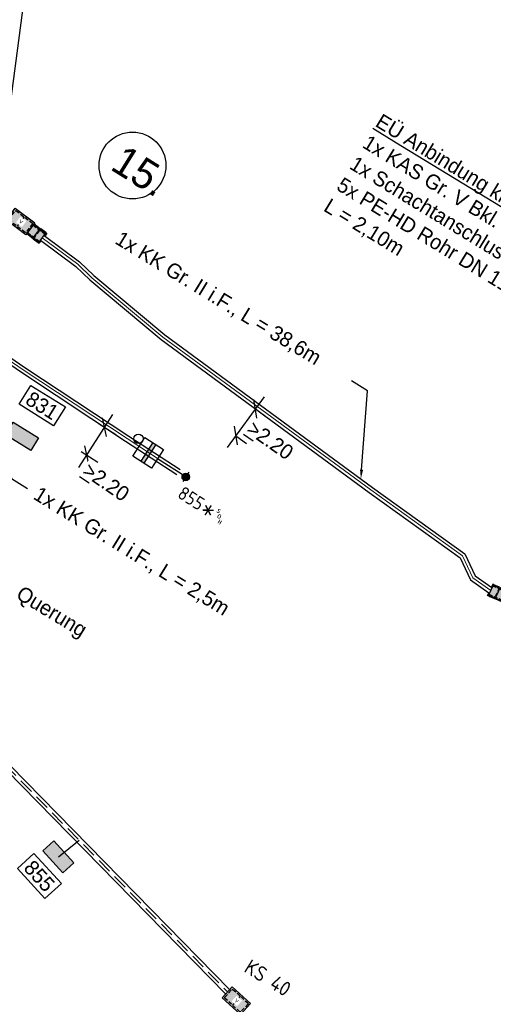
# Model space of a CAD drawing. Header units: metres. Extents: x 4433364 to 4435009, y 5475137 to 5475997.
# Tile 21 of 48: x 4434291 to 4434323, y 5475358 to 5475424. Entities that reach past the tile are written whole.
import ezdxf
from ezdxf import colors
from ezdxf.entities.mleader import LeaderData, LeaderLine
from ezdxf.enums import TextEntityAlignment as Align
from ezdxf.math import Vec2, Vec3

# ---------------------------------------------------------------- set-up
doc = ezdxf.new("R2010")
doc.units = ezdxf.units.M
doc.header["$PDMODE"] = 64
doc.linetypes.add('STRICHLINIE', pattern=[0.75, 0.5, -0.25])
doc.layers.add('GTU_A_Hilfslayer', color=3, linetype='Continuous', plot=False)
doc.layers.add('GTU_Hilfslayer', color=3, linetype='Continuous', plot=False)
for name, color, linetype in [('GTU_Bestand', 253, 'Continuous'), ('GTU_P', 1, 'Continuous'), ('GTU_P_Bemaßung', 1, 'Continuous'), ('GTU_P_Dritter', 191, 'Continuous'), ('GTU_P_Schachtbenutzung', 18, 'STRICHLINIE'), ('GTU_Planung', 1, 'Continuous'), ('GTU_Weichen_Nr.', 191, 'Continuous')]:
    doc.layers.add(name, color=color, linetype=linetype)
doc.styles.add('K_Isocp', font='k_isocp.SHX')
doc.styles.add('PROVI', font='PROVI.SHX')
doc.styles.add('R1', font='ISO8.SHX', dxfattribs={"oblique": 15, "height": 1.8})
doc.styles.add('S1', font='iso8', dxfattribs={"height": 1.8})
doc.styles.get("Standard").update_dxf_attribs({"font": 'PROVI.SHX'})
doc.styles.add('US', font='PROVI.SHX', dxfattribs={"oblique": 45, "height": 1.3})
doc.dimstyles.new('1zu500', dxfattribs={"dimscale": 5, "dimtxt": 0.2, "dimasz": 0.18, "dimexe": 0.18, "dimexo": 0.02, "dimgap": 0.09, "dimtad": 0, "dimtih": 1, "dimtoh": 1, "dimzin": 4, "dimdsep": 46, "dimtxsty": 'PROVI', "dimblk1": 'OBLIQUE', "dimblk2": 'OBLIQUE', "dimsah": 1, "dimcen": 0.3, "dimdle": 0.2, "dimclrd": 256, "dimclre": 256, "dimclrt": 256, "dimadec": 0, "dimazin": 0, "dimtfac": 1, "dimtdec": 4, "dimtofl": 0, "dimtmove": 2, "dimatfit": 3, "dimldrblk": 'NONE', "dimfxl": 0.4, "dimfxlon": 1, "dimtfill": 1, "dimtfillclr": 256, "dimtolj": 1, "dimtzin": 0, "dimlwd": -1, "dimlwe": -1, "dimarcsym": 0})

# ---------------------------------------------------------------- blocks, each defined once
blk = doc.blocks.new('A$C68AC68B6')
at = {"layer": 'GTU_P_Dritter', "linetype": 'STRICHLINIE', "ltscale": 2, "transparency": 33554687}
blk.add_hatch(color=256, dxfattribs=at).paths.add_polyline_path([(2.081, 0.669), (0.744, 2.156), (0, 1.487), (1.337, 0)])
at = {"layer": 'GTU_P_Dritter', "linetype": 'Continuous', "ltscale": 2}
blk.add_lwpolyline([(0.744, 2.156), (2.081, 0.669), (1.337, 0), (0, 1.487)], close=True, dxfattribs=at)
blk = doc.blocks.new('GTU_LP_KTB_KAS Gr V Draufsicht')
at = {"true_color": 0xffffff}
blk.add_hatch(color=7, dxfattribs=at).paths.add_polyline_path([(0.825, 1), (-0.825, 1), (-0.825, 0), (0.825, 0)])
blk.add_line((0, 0.9), (0, 0.1))
blk.add_lwpolyline([(-0.825, 1), (0.825, 1), (0.825, 0), (-0.825, 0)], close=True)
at = {"linetype": 'STRICHLINIE', "ltscale": 0.5}
blk.add_lwpolyline([(0.675, 0.1), (-0.675, 0.1), (-0.725, 0.15), (-0.725, 0.85), (-0.675, 0.9), (0.675, 0.9), (0.725, 0.85), (0.725, 0.15)], close=True, dxfattribs=at)
at = {"insert": (-0.085, 0.632), "char_height": 0.25, "attachment_point": 1, "style": 'PROVI', "bg_fill": 3, "box_fill_scale": 1.5, "bg_fill_color": 1, "bg_fill_transparency": 0}
blk.add_mtext('V', dxfattribs=at)
blk = doc.blocks.new('S0GD03_0')
for p, q in [((0, -0.75), (0, 0.75)), ((0, 0), (4.5, 0))]:
    blk.add_line(p, q)
at = {"style": 'US', "oblique": 45}
for flags, p in [(3, (0, 3.14)), (1, (0, 1))]:
    blk.add_attdef('0000ID01', text='', height=1.6, dxfattribs=dict(at, flags=flags)).set_placement(p, align=Align.CENTER)
at = {"style": 'S1'}
blk.add_attdef('PNR', text='', height=1.8, dxfattribs=at).set_placement((-1.5, 0), align=Align.MIDDLE_RIGHT)
at = {"style": 'R1', "oblique": 15}
blk.add_attdef('PKM', text='', height=1.8, rotation=90, dxfattribs=at).set_placement((0, -2.5), align=Align.MIDDLE_RIGHT)
blk = doc.blocks.new('S0GD1B_0')
for p, q in [((0, 1.5), (3, 1.5)), ((0, -1.5), (0, 1.5)), ((1.25, -1.5), (1.25, 1.5)), ((1.75, -1.5), (1.75, 1.5)), ((3, 1.5), (3, -1.5)), ((3, -1.5), (0, -1.5))]:
    blk.add_line(p, q)
blk.add_solid([(1.25, -1.5), (1.75, -1.5), (1.25, 1.5), (1.75, 1.5)])
at = {"style": 'US', "oblique": 45}
for flags, p in [(3, (0, 8.99)), (1, (0, 6.89))]:
    blk.add_attdef('0000ID01', text='', height=1.6, dxfattribs=dict(at, flags=flags)).set_placement(p, align=Align.CENTER)
at = {"style": 'US', "oblique": 45, "flags": 1}
for tag, p in [('0KM', (5.94, -3.37)), ('0NR', (5.94, -5.37)), ('0TYP', (5.94, -7.37)), ('0STE', (5.94, -9.45)), ('0ZGO2', (5.75, -12.21)), ('0ZGO3', (5.75, -14.21)), ('0HOE', (5.75, -16.35)), ('0ENT', (5.75, -18.35)), ('0FUN', (5.62, -20.69)), ('0POS', (5.62, -22.69)), ('0KE', (5.62, -24.85)), ('0LBK', (5.62, -26.85))]:
    blk.add_attdef(tag, p, '', height=1.6, dxfattribs=at)
blk = doc.blocks.new('S0GD1D_0')
blk.add_circle((0, 0), 0.625)
at = {"style": 'US', "oblique": 45}
for flags, p in [(3, (0, 8.99)), (1, (0, 6.89))]:
    blk.add_attdef('0000ID01', text='', height=1.6, dxfattribs=dict(at, flags=flags)).set_placement(p, align=Align.CENTER)
at = {"style": 'US', "oblique": 45, "flags": 1}
blk.add_attdef('0TYP', (6, -3.64), '', height=1.6, dxfattribs=at)
blk = doc.blocks.new('KREISG-10')
h = blk.add_hatch(color=256)
edge = h.paths.add_edge_path()
edge.add_arc((0, 0), 0.5, 0, 360)
blk.add_circle((0, 0), 0.5)
blk = doc.blocks.new('GTU_LP_KTB_Schachtanschlussbausatz Typ II links')
at = {"true_color": 0xffffff}
blk.add_hatch(color=7, dxfattribs=at).paths.add_polyline_path([(-1.051, 0.202), (-1.003, 0.202), (-1.003, -0.201), (-1.052, -0.201), (-1.052, -0.419), (0, -0.419), (0, 0.419), (-1.051, 0.419)])
for p, q in [((-0.557, 0.358), (-1.003, 0.358)), ((-0.971, 0.371), (-0.971, 0.358)), ((-0.5, 0.358), (0, 0.358)), ((-0.971, -0.369), (-0.971, -0.357)), ((-0.5, -0.357), (0, -0.357))]:
    blk.add_line(p, q)
at = {"linetype": 'STRICHLINIE', "ltscale": 0.5}
for p, q in [((0, 0.309), (-1.003, 0.309)), ((-0.557, 0.358), (-0.557, -0.357)), ((0, -0.309), (-1.003, -0.309))]:
    blk.add_line(p, q, dxfattribs=at)
for points in [[(-0.971, 0.419), (-1.051, 0.419), (-1.051, 0.202), (-1.003, 0.202)], [(-0.557, 0.419), (-0.971, 0.419), (-0.971, 0.371), (-1.003, 0.371), (-1.003, -0.369), (-0.971, -0.369), (-0.971, -0.419), (-0.558, -0.419)], [(0, -0.419), (-0.496, -0.419), (-0.557, -0.419), (-0.557, -0.357), (-0.5, -0.357), (-0.5, 0.358), (-0.557, 0.358), (-0.557, 0.419), (0, 0.419), (0, -0.419)], [(-0.971, -0.419), (-1.052, -0.419), (-1.052, -0.201), (-1.003, -0.201)], [(-0.558, -0.357), (-1.003, -0.357)]]:
    blk.add_lwpolyline(points)
blk = doc.blocks.new('_OBLIQUE')
at = {"color": 0, "linetype": 'ByBlock'}
blk.add_line((-0.5, -0.5), (0.5, 0.5), dxfattribs=at)
blk = doc.blocks.new('*D200')
at = {"layer": 'Defpoints', "color": 0}
for p in [(4434296.379, 5475397.173), (4434295.165, 5475395.297)]:
    blk.add_point(p, dxfattribs=at)
at = {"layer": 'GTU_P_Bemaßung', "linetype": 'Continuous'}
for p, q in [((4434297.361, 5475397.729), (4434295.059, 5475394.174)), ((4434296.463, 5475397.119), (4434297.573, 5475396.401)), ((4434295.248, 5475395.243), (4434296.358, 5475394.525))]:
    blk.add_line(p, q, dxfattribs=at)
at = {"layer": 'GTU_P_Bemaßung', "xscale": 0.8999999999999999, "yscale": 0.8999999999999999, "zscale": 0.8999999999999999}
for p, rotation in [((4434296.817, 5475396.89), 57.07811291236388), ((4434295.603, 5475395.014), 237.0781129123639)]:
    blk.add_blockref('_OBLIQUE', p, dxfattribs=dict(at, rotation=rotation))
at = {"layer": 'GTU_P_Bemaßung', "insert": (4434296.922, 5475393.193), "char_height": 1, "attachment_point": 5, "rotation": 325.64136, "style": 'PROVI', "bg_fill": 3, "box_fill_scale": 1.1, "bg_fill_color": 256, "bg_fill_true_color": 13158600, "bg_fill_transparency": 0}
blk.add_mtext('\\A1;{\\L\\A1;>}\\A1;2.20', dxfattribs=at)
at = {"layer": 'Defpoints', "color": 0}
blk.add_point((4434295.603, 5475395.014), dxfattribs=at)
blk = doc.blocks.new('_None')
blk = doc.blocks.new('*D222')
at = {"layer": 'Defpoints', "color": 0}
for p in [(4434306.958, 5475398.122), (4434305.644, 5475396.323), (4434305.644, 5475396.323)]:
    blk.add_point(p, dxfattribs=at)
at = {"layer": 'GTU_P_Bemaßung', "linetype": 'Continuous'}
for p, q in [((4434307.548, 5475398.93), (4434305.054, 5475395.515)), ((4434307.039, 5475398.063), (4434307.685, 5475397.591)), ((4434305.725, 5475396.264), (4434306.371, 5475395.792))]:
    blk.add_line(p, q, dxfattribs=at)
at = {"layer": 'GTU_P_Bemaßung', "xscale": 0.8999999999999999, "yscale": 0.8999999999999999, "zscale": 0.8999999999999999}
for p, rotation in [((4434306.958, 5475398.122), 53.85506954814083), ((4434305.644, 5475396.323), 233.8550695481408)]:
    blk.add_blockref('_OBLIQUE', p, dxfattribs=dict(at, rotation=rotation))
at = {"layer": 'GTU_P_Bemaßung', "insert": (4434307.955, 5475396.003), "char_height": 1, "attachment_point": 5, "rotation": 325, "style": 'PROVI', "bg_fill": 3, "box_fill_scale": 1.1, "bg_fill_color": 256, "bg_fill_true_color": 13158600, "bg_fill_transparency": 0}
blk.add_mtext('\\A1;{\\L\\A1;>}\\A1;2.20', dxfattribs=at)

msp = doc.modelspace()

# ---------------------------------------------------------------- hatches: boundary and pattern name
at = {"layer": 'GTU_P_Dritter', "linetype": 'STRICHLINIE', "ltscale": 2, "transparency": 33554687}
msp.add_hatch(color=256, dxfattribs=at).paths.add_polyline_path([(4434294.758, 5475367.576), (4434293.421, 5475369.064), (4434292.678, 5475368.395), (4434294.015, 5475366.908)])

# ---------------------------------------------------------------- linework, layer by layer
at = {"layer": 'GTU_Bestand', "ltscale": 2}
for points in [[(4434239.177, 5475423.543), (4434255.38, 5475409.39), (4434304.972, 5475358.754)], [(4434239.44, 5475423.844), (4434255.655, 5475409.681), (4434305.236, 5475359.056)]]:
    msp.add_lwpolyline(points, dxfattribs=at)
at = {"layer": 'GTU_P_Dritter', "linetype": 'Continuous', "ltscale": 2}
msp.add_lwpolyline([(4434293.421, 5475369.064), (4434294.758, 5475367.576), (4434294.015, 5475366.908), (4434292.678, 5475368.395)], close=True, dxfattribs=at)
msp.add_lwpolyline([(4434293.718, 5475367.986), (4434295.106, 5475369.113)], dxfattribs=at)
at = {"layer": 'GTU_P_Schachtbenutzung', "ltscale": 2}
msp.add_lwpolyline([(4434239.309, 5475423.693), (4434255.518, 5475409.536), (4434305.094, 5475358.915)], dxfattribs=at)

# ---------------------------------------------------------------- block references
at = {"layer": 'GTU_P_Dritter', "linetype": 'Continuous', "ltscale": 2, "rotation": 16.44512940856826}
msp.add_blockref('A$C68AC68B6', (4434290.576, 5475394.939), dxfattribs=at)
at = {"layer": 'GTU_P_Dritter', "yscale": 0.5000000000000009, "zscale": 0.5}
for name, p, xscale, rotation in [('S0GD1D_0', (4434299.099, 5475396.104), 0.5000000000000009, 147.4229995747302), ('S0GD1B_0', (4434300.39, 5475394.76), 0.5000000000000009, 147.4229995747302), ('KREISG-10', (4434302.279, 5475393.535), 0.5000000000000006, 332.9690989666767)]:
    msp.add_blockref(name, p, dxfattribs=dict(at, xscale=xscale, rotation=rotation))
at = {"layer": 'GTU_P_Dritter'}
ref = msp.add_blockref('S0GD03_0', (4434302.286, 5475393.548), dxfattribs=dict(at, xscale=0.5000000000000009, yscale=0.5000000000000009, zscale=0.5, rotation=147.4229995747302))
ref.add_attrib('PNR', '855∗␁', dxfattribs={"height": 0.9, "rotation": 327.423, "style": 'S1'}).set_placement((4434301.895, 5475392.583), align=Align.MIDDLE_LEFT)
at = {"layer": 'GTU_Planung', "rotation": 336.3357700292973}
msp.add_blockref('GTU_LP_KTB_Schachtanschlussbausatz Typ II links', (4434323.71, 5475385.517), dxfattribs=at)

# ---------------------------------------------------------------- texts
at = {"layer": 'GTU_Hilfslayer', "insert": (4434308.062, 5475360.272), "char_height": 1, "width": 4.55305, "attachment_point": 2, "rotation": 328.02, "bg_fill": 3, "box_fill_scale": 1, "bg_fill_color": 256, "bg_fill_true_color": 13158600, "bg_fill_transparency": 0}
msp.add_mtext('\\Fiso8|c0;KS 40', dxfattribs=at)

# ---------------------------------------------------------------- next in the draw order: block references
at = {"layer": 'GTU_Bestand', "rotation": 317.7174782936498}
msp.add_blockref('GTU_LP_KTB_KAS Gr V Draufsicht', (4434305.346, 5475357.951), dxfattribs=at)

# ---------------------------------------------------------------- next in the draw order: texts
at = {"layer": 'GTU_Weichen_Nr.', "color": 191, "insert": (4434292.626, 5475398.332), "char_height": 1, "attachment_point": 5, "rotation": 328.12165, "style": 'K_Isocp', "bg_fill": 19, "box_fill_scale": 1.25, "bg_fill_color": 1, "bg_fill_transparency": 0}
msp.add_mtext('831', dxfattribs=at)

# ---------------------------------------------------------------- next in the draw order: wipeouts: each hides what was drawn before it
at = {"color": 7, "linetype": 'Continuous', "true_color": 0xffffff}
msp.add_wipeout([(4434293.482, 5475365.596), (4434296.121, 5475362.683), (4434294.622, 5475361.523), (4434291.917, 5475364.362)], dxfattribs=at).dxf.layer = 'GTU_Bestand'

# ---------------------------------------------------------------- next in the draw order: linework, layer by layer
at = {"layer": 'GTU_P', "linetype": 'Continuous'}
for points in [[(4434247.649, 5475442.616), (4434248.351, 5475441.37), (4434249.278, 5475440.28), (4434254.526, 5475434.11), (4434263.047, 5475424.092), (4434266.15, 5475421.184), (4434274.826, 5475413.366), (4434281.974, 5475406.926), (4434291.242, 5475400.573), (4434298.226, 5475395.951), (4434301.678, 5475393.7)], [(4434247.998, 5475442.812), (4434248.68, 5475441.6), (4434249.583, 5475440.539), (4434254.831, 5475434.369), (4434263.337, 5475424.369), (4434266.421, 5475421.479), (4434275.094, 5475413.664), (4434282.222, 5475407.241), (4434291.466, 5475400.905), (4434298.446, 5475396.285), (4434301.896, 5475394.035)]]:
    msp.add_lwpolyline(points, dxfattribs=at)
at = {"layer": 'GTU_Planung', "color": 7, "linetype": 'Continuous', "lineweight": 20, "true_color": 0xffffff}
for points in [[(4434247.824, 5475442.714), (4434248.516, 5475441.485), (4434249.43, 5475440.409), (4434254.678, 5475434.24), (4434263.192, 5475424.231), (4434266.286, 5475421.331), (4434274.96, 5475413.515), (4434282.098, 5475407.083), (4434291.354, 5475400.739), (4434298.336, 5475396.118), (4434301.787, 5475393.868)], [(4434292.635, 5475409.613), (4434295.017, 5475407.848), (4434295.955, 5475406.931), (4434300.742, 5475402.939), (4434314.727, 5475392.661), (4434320.89, 5475388.225), (4434321.401, 5475387.131), (4434321.401, 5475387.131), (4434321.575, 5475386.758), (4434322.786, 5475385.909)]]:
    msp.add_lwpolyline(points, dxfattribs=at)

# ---------------------------------------------------------------- next in the draw order: texts
at = {"layer": 'GTU_Weichen_Nr.', "color": 191, "insert": (4434292.436, 5475366.697), "char_height": 1, "attachment_point": 5, "rotation": 312.48042, "style": 'K_Isocp', "bg_fill": 19, "box_fill_scale": 1.25, "bg_fill_color": 1, "bg_fill_transparency": 0}
msp.add_mtext('855', dxfattribs=at)

# ---------------------------------------------------------------- next in the draw order: block references
at = {"layer": 'GTU_Planung', "rotation": 323.0113885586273}
msp.add_blockref('GTU_LP_KTB_KAS Gr V Draufsicht', (4434290.876, 5475410.314), dxfattribs=at)

# ---------------------------------------------------------------- next in the draw order: dimensions: what is measured, and where the dimension line sits
at = {"layer": 'GTU_P_Bemaßung', "linetype": 'Continuous'}
dim = msp.add_linear_dim(base=(4434295.603, 5475395.014), p1=(4434296.379, 5475397.173), p2=(4434295.165, 5475395.297), angle=237.07811, text='{\\L\\A1;>}\\A1;2.20', dimstyle='1zu500', dxfattribs=at)
dim.commit()
dim.dimension.update_dxf_attribs({"geometry": '*D200', "text_midpoint": (4434296.922, 5475393.193), "dimtype": 161, "text_rotation": 17})

# ---------------------------------------------------------------- next in the draw order: block references
at = {"layer": 'GTU_Planung', "rotation": 143.0284478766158}
msp.add_blockref('GTU_LP_KTB_Schachtanschlussbausatz Typ II links', (4434291.836, 5475410.217), dxfattribs=at)

# ---------------------------------------------------------------- next in the draw order: leaders
at = {"layer": 'GTU_P_Schachtbenutzung', "linetype": 'Continuous'}
ml = msp.add_multileader_mtext('Standard', dxfattribs=at)
ml.set_content('Nutzung vorh. Querung ', color=256, style='PROVI')
ml.set_leader_properties(color=256, linetype='ByLayer', lineweight=-1)
ml.build(insert=Vec2(0, 0))
ml.multileader.update_dxf_attribs({"dogleg_length": 1.25, "arrow_head_size": 0.625, "scale": 0.5})
ctx = ml.context
ctx.base_point, ctx.scale, ctx.char_height, ctx.arrow_head_size, ctx.landing_gap_size, ctx.plane_origin, ctx.plane_x_axis, ctx.plane_y_axis = Vec3(4434282.998, 5475390.532), 0.5, 1, 0.625, 0.625, Vec3(10481795.255, 9690604.911), Vec3(0.854359, -0.519683), Vec3(0.519683, 0.854359)
notes = []
notes.append((ctx, [(0, (1, 1, 0), (4434281.93, 5475391.182), (0.854359, -0.519683), 1.25, [(0, [(4434277.646, 5475391.379)], 0, [])])]))
ctx.mtext.insert, ctx.mtext.text_direction, ctx.mtext.rotation = Vec3(4434283.889, 5475390.794), Vec3(0.854359, -0.519683), 5.951573
ctx.mtext.has_bg_fill, ctx.mtext.bg_color, ctx.mtext.bg_scale_factor, ctx.mtext.bg_transparency, ctx.mtext.use_window_bg_color = 1, -1027028792, 1, 0, 1
for ctx, leaders in notes:
    for number, flags, end, landing, length, lines in leaders:
        leader = LeaderData()
        leader.index, (leader.has_last_leader_line, leader.has_dogleg_vector, leader.attachment_direction) = number, flags
        leader.last_leader_point, leader.dogleg_vector, leader.dogleg_length = Vec3(end), Vec3(landing), length
        for number, points, colour, breaks in lines:
            line = LeaderLine()
            line.index, line.vertices, line.color, line.breaks = number, Vec3.list(points), colors.encode_raw_color(colour), breaks
            leader.lines.append(line)
        ctx.leaders.append(leader)

# ---------------------------------------------------------------- next in the draw order: leaders
at = {"layer": 'GTU_P_Bemaßung', "linetype": 'Continuous'}
ml = msp.add_multileader_mtext('Standard', dxfattribs=at)
ml.set_content('{\\LStraßenquerung km 2,3+35,7}\\P2x {\\A1;KAS Gr. V Bkl. D\\P3x Schachtanschlussbausatz Typ II\\P}4x PE-HD Rohr DN 110x6,3mm (SDR 17,6)\\PL = 6,08 m\\PMindestüberdeckung \\P{\\L>}1,00 m\\PEinbau in offener Bauweise', color=256, style='PROVI')
ml.set_leader_properties(color=256, linetype='ByLayer', lineweight=-1)
ml.build(insert=Vec2(0, 0))
ml.multileader.update_dxf_attribs({"dogleg_length": 1.25, "arrow_head_size": 0.625, "scale": 0.5})
ctx = ml.context
ctx.base_point, ctx.scale, ctx.char_height, ctx.arrow_head_size, ctx.landing_gap_size, ctx.plane_origin, ctx.plane_x_axis, ctx.plane_y_axis = Vec3(4434267.979, 5475459.583), 0.5, 1, 0.625, 0.625, Vec3(10197511.89, 10071782.987, 0), Vec3(0.849935, -0.526888, 0), Vec3(0.526888, 0.849935, 0)
notes = []
notes.append((ctx, [(0, (1, 1, 0), (4434293.77, 5475443.595), (-0.849935, 0.526888, 0), 1.25, [(0, [(4434289.164, 5475408.6)], 0, [])])]))
ctx.mtext.insert, ctx.mtext.text_direction, ctx.mtext.rotation = Vec3(4434268.774, 5475459.678), Vec3(0.849935, -0.526888, 0), 3.065799
ctx.mtext.has_bg_fill, ctx.mtext.bg_color, ctx.mtext.bg_scale_factor, ctx.mtext.bg_transparency, ctx.mtext.use_window_bg_color = 1, -1027028792, 1, 0, 1
ml = msp.add_multileader_mtext('Standard', dxfattribs=at)
ml.set_content('1x KK Gr. II i.F., L = 2,5m ', color=256, style='PROVI')
ml.set_leader_properties(color=256, linetype='ByLayer', lineweight=-1)
ml.build(insert=Vec2(0, 0))
ml.multileader.update_dxf_attribs({"dogleg_length": 1.25, "arrow_head_size": 0.625, "scale": 0.5})
ctx = ml.context
ctx.base_point, ctx.scale, ctx.char_height, ctx.arrow_head_size, ctx.landing_gap_size, ctx.plane_origin, ctx.plane_x_axis, ctx.plane_y_axis = Vec3(4434291.631, 5475392.765), 0.5, 1, 0.625, 0.625, Vec3(10228681.381, 10032213.616), Vec3(0.851044, -0.525095), Vec3(0.525095, 0.851044)
notes.append((ctx, [(0, (1, 1, 0), (4434290.567, 5475393.422), (0.851044, -0.525095), 1.25, [(0, [(4434288.751, 5475403.239)], 0, [])])]))
ctx.mtext.insert, ctx.mtext.text_direction, ctx.mtext.rotation = Vec3(4434292.483, 5475392.956), Vec3(0.851044, -0.525095), 2.834938
ctx.mtext.has_bg_fill, ctx.mtext.bg_color, ctx.mtext.bg_scale_factor, ctx.mtext.bg_transparency, ctx.mtext.use_window_bg_color = 1, -1027028792, 1, 0, 1
for ctx, leaders in notes:
    for number, flags, end, landing, length, lines in leaders:
        leader = LeaderData()
        leader.index, (leader.has_last_leader_line, leader.has_dogleg_vector, leader.attachment_direction) = number, flags
        leader.last_leader_point, leader.dogleg_vector, leader.dogleg_length = Vec3(end), Vec3(landing), length
        for number, points, colour, breaks in lines:
            line = LeaderLine()
            line.index, line.vertices, line.color, line.breaks = number, Vec3.list(points), colors.encode_raw_color(colour), breaks
            leader.lines.append(line)
        ctx.leaders.append(leader)

# ---------------------------------------------------------------- next in the draw order: leaders
ml = msp.add_multileader_mtext('Standard', dxfattribs=at)
ml.set_content('1x KK Gr. II i.F., L = 38,6m ', color=256, style='PROVI')
ml.set_leader_properties(color=256, linetype='ByLayer', lineweight=-1)
ml.build(insert=Vec2(0, 0))
ml.multileader.update_dxf_attribs({"dogleg_length": 1.25, "arrow_head_size": 0.625, "scale": 0.5})
ctx = ml.context
ctx.base_point, ctx.scale, ctx.char_height, ctx.arrow_head_size, ctx.landing_gap_size, ctx.plane_origin, ctx.plane_x_axis, ctx.plane_y_axis = Vec3(4434297.12, 5475409.94), 0.5, 1, 0.625, 0.625, Vec3(10205967.752, 10060989.587), Vec3(0.853646, -0.520853), Vec3(0.520853, 0.853646)
notes = []
notes.append((ctx, [(0, (1, 1, 0), (4434314.494, 5475399.339), (-0.853646, 0.520853), 1.25, [(0, [(4434314.055, 5475393.403)], 0, [])])]))
ctx.mtext.insert, ctx.mtext.text_direction, ctx.mtext.rotation = Vec3(4434297.971, 5475410.135), Vec3(0.853646, -0.520853), 2.834938
ctx.mtext.has_bg_fill, ctx.mtext.bg_color, ctx.mtext.bg_scale_factor, ctx.mtext.bg_transparency, ctx.mtext.use_window_bg_color = 1, -1027028792, 1, 0, 1
for ctx, leaders in notes:
    for number, flags, end, landing, length, lines in leaders:
        leader = LeaderData()
        leader.index, (leader.has_last_leader_line, leader.has_dogleg_vector, leader.attachment_direction) = number, flags
        leader.last_leader_point, leader.dogleg_vector, leader.dogleg_length = Vec3(end), Vec3(landing), length
        for number, points, colour, breaks in lines:
            line = LeaderLine()
            line.index, line.vertices, line.color, line.breaks = number, Vec3.list(points), colors.encode_raw_color(colour), breaks
            leader.lines.append(line)
        ctx.leaders.append(leader)

# ---------------------------------------------------------------- next in the draw order: linework, layer by layer
at = {"layer": 'GTU_P', "linetype": 'Continuous'}
for points in [[(4434292.515, 5475409.453), (4434294.887, 5475407.695), (4434295.821, 5475406.783), (4434300.619, 5475402.781), (4434314.61, 5475392.499), (4434320.731, 5475388.093), (4434321.242, 5475386.998), (4434321.416, 5475386.624), (4434322.664, 5475385.751)], [(4434292.754, 5475409.774), (4434295.147, 5475408.001), (4434296.089, 5475407.08), (4434300.865, 5475403.096), (4434314.845, 5475392.822), (4434321.05, 5475388.357), (4434321.559, 5475387.264), (4434321.733, 5475386.891), (4434322.868, 5475386.096)]]:
    msp.add_lwpolyline(points, dxfattribs=at)

# ---------------------------------------------------------------- next in the draw order: dimensions: what is measured, and where the dimension line sits
at = {"layer": 'GTU_P_Bemaßung', "linetype": 'Continuous'}
dim = msp.add_linear_dim(base=(4434305.644, 5475396.323), p1=(4434306.958, 5475398.122), p2=(4434305.644, 5475396.323), angle=233.85507, text='{\\L\\A1;>}\\A1;2.20', dimstyle='1zu500', override={"dimtxsty": 'PROVI', "dimtfill": 1, "dimtfillclr": 256}, dxfattribs=at)
dim.commit()
dim.dimension.update_dxf_attribs({"geometry": '*D222', "text_midpoint": (4434307.955, 5475396.003), "dimtype": 161, "text_rotation": 325})

# ---------------------------------------------------------------- next in the draw order: leaders
ml = msp.add_multileader_mtext('Standard', dxfattribs=at)
ml.set_content('{\\LEÜ Anbindung km 2,3+84,2}\\P1x KAS Gr. V Bkl. D\\P1x Schachtanschlussbausatz Typ II\\P5x PE-HD Rohr DN 110x6,3mm (SDR 17,6)\\PL = 2,10m\\P\\P', color=256, style='PROVI')
ml.set_leader_properties(color=256, linetype='ByLayer', lineweight=-1)
ml.build(insert=Vec2(0, 0))
ml.multileader.update_dxf_attribs({"dogleg_length": 1.25, "arrow_head_size": 0.625, "scale": 0.5})
ctx = ml.context
ctx.base_point, ctx.scale, ctx.char_height, ctx.arrow_head_size, ctx.landing_gap_size, ctx.plane_origin, ctx.plane_x_axis, ctx.plane_y_axis = Vec3(4434314.68, 5475417.917), 0.5, 1, 0.625, 0.625, Vec3(10209666.102, 10056384.613), Vec3(0.85323, -0.521534), Vec3(0.521534, 0.85323)
notes = []
notes.append((ctx, [(0, (1, 1, 0), (4434340.485, 5475402.143), (-0.85323, 0.521534), 1.25, [(0, [(4434324.975, 5475386.078)], 0, [])])]))
ctx.mtext.insert, ctx.mtext.text_direction, ctx.mtext.rotation = Vec3(4434315.474, 5475418.017), Vec3(0.85323, -0.521534), 2.834938
ctx.mtext.has_bg_fill, ctx.mtext.bg_color, ctx.mtext.bg_scale_factor, ctx.mtext.bg_transparency, ctx.mtext.use_window_bg_color = 1, -1027028792, 1, 0, 1
for ctx, leaders in notes:
    for number, flags, end, landing, length, lines in leaders:
        leader = LeaderData()
        leader.index, (leader.has_last_leader_line, leader.has_dogleg_vector, leader.attachment_direction) = number, flags
        leader.last_leader_point, leader.dogleg_vector, leader.dogleg_length = Vec3(end), Vec3(landing), length
        for number, points, colour, breaks in lines:
            line = LeaderLine()
            line.index, line.vertices, line.color, line.breaks = number, Vec3.list(points), colors.encode_raw_color(colour), breaks
            leader.lines.append(line)
        ctx.leaders.append(leader)

# ---------------------------------------------------------------- next in the draw order: linework, layer by layer
at = {"layer": 'GTU_A_Hilfslayer'}
msp.add_circle((4434298.697, 5475414.479), 2.249, dxfattribs=at)

# ---------------------------------------------------------------- next in the draw order: texts
at = {"layer": 'GTU_A_Hilfslayer', "insert": (4434298.184, 5475415.955), "char_height": 2, "width": 4.47294, "attachment_point": 1, "rotation": 328.06696, "style": 'PROVI'}
msp.add_mtext('15.', dxfattribs=at)

doc.saveas('drawing.dxf')
